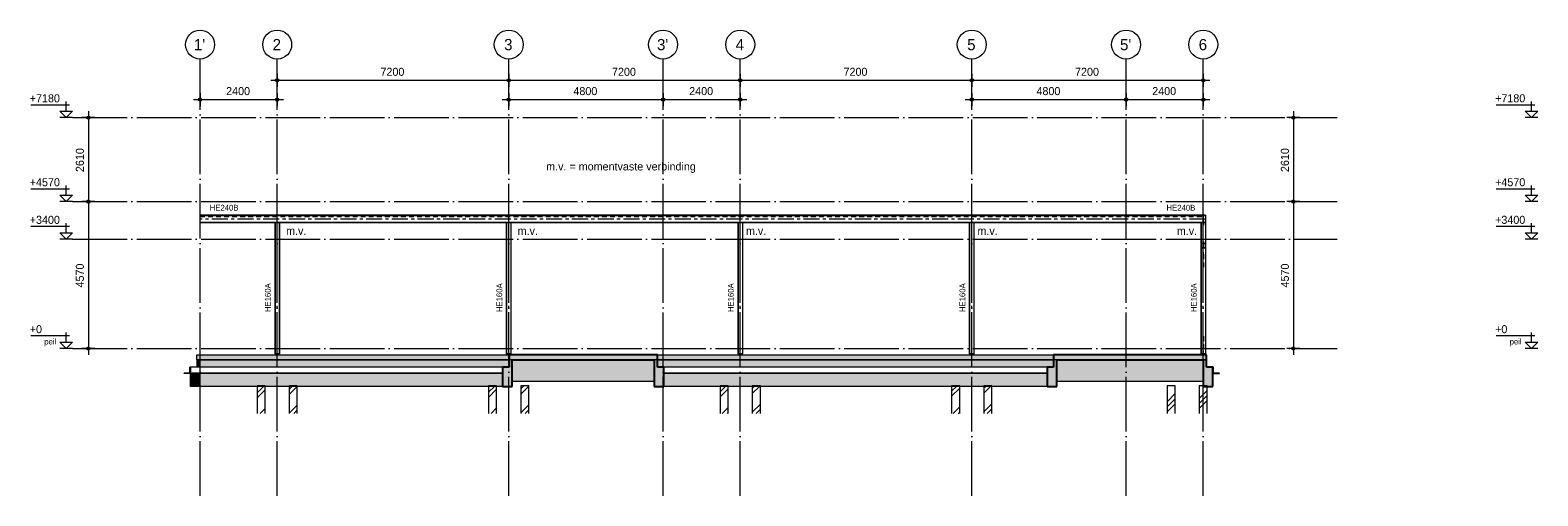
# Model space of a CAD drawing. Header units: millimetres. Extents: x 4517 to 474157, y -4632 to 9900.
# Tile 1 of 114: x 4517 to 51404, y -4583 to 9900. Entities that reach past the tile are written whole.
import ezdxf

# ---------------------------------------------------------------- set-up
doc = ezdxf.new("R2010")
doc.units = ezdxf.units.MM
for name, pattern in [('WSP_hartlijn', [800, 500, -100, 100, -100]), ('WSP_hhidden', [250, 150, -100]), ('WSP_stramienlijn', [2000, 1700, -150, 0, -150])]:
    doc.linetypes.add(name, pattern=pattern)
for name, color, linetype, lineweight in [('00_algemeen - hartlijn', 7, 'WSP_hartlijn', 13), ('00_algemeen - hhidden - 0_13mm', 7, 'WSP_hhidden', 13), ('00_maatvoering', 8, 'Continuous', 13), ('00_maatvoering-100', 8, 'Continuous', 13), ('00_text', 7, 'Continuous', 13), ('07_stramien', 4, 'Continuous', 13), ('07_stramien - levels', 7, 'Continuous', 13), ('16_funderingsconstructies', 2, 'Continuous', 18), ('16_funderingsconstructies - voeten en balken -cut-', 3, 'Continuous', 25), ('17_paalfunderingen - prefab', 2, 'Continuous', 18), ('23_vloeren', 2, 'Continuous', 18), ('23_vloeren - hatch', 1, 'Continuous', 18), ('23_vloeren -cut-', 3, 'Continuous', 25), ('28_hoofddraagconstructies - kolommen en liggers', 1, 'Continuous', 13), ('28_hoofddraagconstructies - kolommen en liggers - staal', 1, 'Continuous', 13), ('28_hoofddraagconstructies - tags', 7, 'Continuous', 18)]:
    doc.layers.add(name, color=color, linetype=linetype, lineweight=lineweight)
doc.layers.add('16_funderingsconstructies - voeten en balken', color=2, linetype='Continuous')
doc.styles.add('Revittext', font='txt', dxfattribs={"height": 250})
doc.styles.add('Revittext_1', font='txt', dxfattribs={"height": 180})
doc.styles.add('Revittext_2', font='txt', dxfattribs={"height": 350})
doc.dimstyles.new('WSP_25_-_transparant', dxfattribs={"dimscale": 304.8, "dimtxt": 252.223969, "dimasz": 1.312336, "dimexe": 0.656168, "dimexo": 0.0625, "dimgap": 0.213255, "dimtad": 1, "dimdec": 0, "dimzin": 0, "dimdsep": 46, "dimtxsty": 'Revittext', "dimblk1": 'DOTSMALL', "dimblk2": 'DOTSMALL', "dimsah": 1, "dimcen": 0.09, "dimdle": 0.656168, "dimazin": 0, "dimtfac": 1, "dimtdec": 4, "dimtix": 1, "dimtmove": 0, "dimatfit": 3, "dimfxl": 0.656168, "dimfxlon": 1, "dimtvp": 1, "dimtolj": 1, "dimtzin": 0, "dimarcsym": 2})
pattern_1 = [(45, (12053.6, 0), (-449.013, 449.013), []), (45, (12212.33, 0), (0, 898.026), []), (45, (11894.83, 0), (0, 898.026), [])]

# ---------------------------------------------------------------- blocks, each defined once
blk = doc.blocks.new('28_WSP_SC_staal - HE v21-0 - HE160A - S235-1383953-as A')
at = {"layer": '00_algemeen - hartlijn'}
blk.add_line((12200, -170), (12200, 3903), dxfattribs=at)
blk = doc.blocks.new('28_WSP_SF_staal - HFL v21-0 - Lequ 200x200x16 - S235-1217636-as A')
at = {"layer": '00_algemeen - hhidden - 0_13mm'}
blk.add_line((9300, -764), (19210, -764), dxfattribs=at)
blk = doc.blocks.new('28_WSP_SF_staal - HFL v21-0 - Lequ 200x200x16 - S235-1216753-as A')
at = {"layer": '00_algemeen - hhidden - 0_13mm'}
blk.add_line((24225, -764), (36145, -764), dxfattribs=at)
at = {"layer": '28_hoofddraagconstructies - kolommen en liggers - staal'}
for p, q in [((36145, -580), (24225, -580)), ((36145, -764), (24225, -764)), ((36145, -780), (24225, -780))]:
    blk.add_line(p, q, dxfattribs=at)
blk = doc.blocks.new('28_WSP_SF_staal - HE v21-0 - HE240B-1321288-as A')
at = {"layer": '00_algemeen - hartlijn'}
blk.add_line((41066.5, 4023), (9800, 4023), dxfattribs=at)
blk = doc.blocks.new('17_WSP_FD_prefab - fundatiepaal v18-0 - 250x250-1088808-as A')
at = {"layer": '16_funderingsconstructies', "lineweight": 13}
h = blk.add_hatch(dxfattribs=at)
h.set_pattern_fill('FP_1', color=50, style=0, pattern_type=2)
h.set_pattern_definition(pattern_1)
h.paths.add_polyline_path([(11825, -2025), (11825, -1180), (11575, -1180), (11575, -2025)])
at = {"layer": '16_funderingsconstructies', "color": 135, "lineweight": 13}
for p, q in [((11825, -1160), (11575, -1160)), ((11575, -1160), (11575, -1180)), ((11825, -1180), (11825, -1160))]:
    blk.add_line(p, q, dxfattribs=at)
at = {"layer": '17_paalfunderingen - prefab', "color": 55}
for p, q in [((11575, -1180), (11575, -2025)), ((11825, -2025), (11825, -1180))]:
    blk.add_line(p, q, dxfattribs=at)
blk = doc.blocks.new('17_WSP_FD_prefab - fundatiepaal v18-0 - 250x250-V1-as A')
at = {"layer": '16_funderingsconstructies', "lineweight": 13}
h = blk.add_hatch(dxfattribs=at)
h.set_pattern_fill('FP_1', color=50, style=0, pattern_type=2)
h.set_pattern_definition(pattern_1)
h.paths.add_polyline_path([(12575, -2025), (12825, -2025), (12825, -1180), (12575, -1180)])
at = {"layer": '16_funderingsconstructies', "color": 135, "lineweight": 13}
for p, q in [((12825, -1160), (12575, -1160)), ((12575, -1160), (12575, -1180)), ((12825, -1180), (12825, -1160))]:
    blk.add_line(p, q, dxfattribs=at)
at = {"layer": '17_paalfunderingen - prefab', "color": 55}
for p, q in [((12575, -1180), (12575, -2025)), ((12825, -2025), (12825, -1180))]:
    blk.add_line(p, q, dxfattribs=at)
blk = doc.blocks.new('17_WSP_FD_prefab - fundatiepaal v18-0 - 250x250-V2-as A')
at = {"layer": '16_funderingsconstructies', "lineweight": 13}
h = blk.add_hatch(dxfattribs=at)
h.set_pattern_fill('FP_1', color=50, style=0, pattern_type=2)
h.set_pattern_definition(pattern_1)
h.paths.add_polyline_path([(19025, -2025), (19025, -1180), (18775, -1180), (18775, -2025)])
at = {"layer": '16_funderingsconstructies', "color": 135, "lineweight": 13}
for p, q in [((19025, -1160), (18775, -1160)), ((18775, -1160), (18775, -1180)), ((19025, -1180), (19025, -1160))]:
    blk.add_line(p, q, dxfattribs=at)
at = {"layer": '17_paalfunderingen - prefab', "color": 55}
for p, q in [((18775, -1180), (18775, -2025)), ((19025, -2025), (19025, -1180))]:
    blk.add_line(p, q, dxfattribs=at)
blk = doc.blocks.new('17_WSP_FD_prefab - fundatiepaal v18-0 - 250x250-V3-as A')
at = {"layer": '16_funderingsconstructies', "lineweight": 13}
h = blk.add_hatch(dxfattribs=at)
h.set_pattern_fill('FP_1', color=50, style=0, pattern_type=2)
h.set_pattern_definition(pattern_1)
h.paths.add_polyline_path([(19775, -2025), (20025, -2025), (20025, -1160), (19775, -1160)])
at = {"layer": '17_paalfunderingen - prefab', "color": 55}
for p, q in [((20025, -1160), (19775, -1160)), ((19775, -1160), (19775, -2025)), ((20025, -2025), (20025, -1160))]:
    blk.add_line(p, q, dxfattribs=at)
blk = doc.blocks.new('17_WSP_FD_prefab - fundatiepaal v18-0 - 250x250-V4-as A')
at = {"layer": '16_funderingsconstructies', "lineweight": 13}
h = blk.add_hatch(dxfattribs=at)
h.set_pattern_fill('FP_1', color=50, style=0, pattern_type=2)
h.set_pattern_definition(pattern_1)
h.paths.add_polyline_path([(26225, -2025), (26225, -1180), (25975, -1180), (25975, -2025)])
at = {"layer": '16_funderingsconstructies', "color": 135, "lineweight": 13}
for p, q in [((26225, -1160), (25975, -1160)), ((25975, -1160), (25975, -1180)), ((26225, -1180), (26225, -1160))]:
    blk.add_line(p, q, dxfattribs=at)
at = {"layer": '17_paalfunderingen - prefab', "color": 55}
for p, q in [((25975, -1180), (25975, -2025)), ((26225, -2025), (26225, -1180))]:
    blk.add_line(p, q, dxfattribs=at)
blk = doc.blocks.new('17_WSP_FD_prefab - fundatiepaal v18-0 - 250x250-V5-as A')
at = {"layer": '16_funderingsconstructies', "lineweight": 13}
h = blk.add_hatch(dxfattribs=at)
h.set_pattern_fill('FP_1', color=50, style=0, pattern_type=2)
h.set_pattern_definition(pattern_1)
h.paths.add_polyline_path([(27225, -2025), (27225, -1180), (26975, -1180), (26975, -2025)])
at = {"layer": '16_funderingsconstructies', "color": 135, "lineweight": 13}
for p, q in [((27225, -1160), (26975, -1160)), ((26975, -1160), (26975, -1180)), ((27225, -1180), (27225, -1160))]:
    blk.add_line(p, q, dxfattribs=at)
at = {"layer": '17_paalfunderingen - prefab', "color": 55}
for p, q in [((26975, -1180), (26975, -2025)), ((27225, -2025), (27225, -1180))]:
    blk.add_line(p, q, dxfattribs=at)
blk = doc.blocks.new('17_WSP_FD_prefab - fundatiepaal v18-0 - 250x250-V6-as A')
at = {"layer": '16_funderingsconstructies', "lineweight": 13}
h = blk.add_hatch(dxfattribs=at)
h.set_pattern_fill('FP_1', color=50, style=0, pattern_type=2)
h.set_pattern_definition(pattern_1)
h.paths.add_polyline_path([(33425, -2025), (33425, -1180), (33175, -1180), (33175, -2025)])
at = {"layer": '16_funderingsconstructies', "color": 135, "lineweight": 13}
for p, q in [((33425, -1160), (33175, -1160)), ((33175, -1160), (33175, -1180)), ((33425, -1180), (33425, -1160))]:
    blk.add_line(p, q, dxfattribs=at)
at = {"layer": '17_paalfunderingen - prefab', "color": 55}
for p, q in [((33175, -1180), (33175, -2025)), ((33425, -2025), (33425, -1180))]:
    blk.add_line(p, q, dxfattribs=at)
blk = doc.blocks.new('17_WSP_FD_prefab - fundatiepaal v18-0 - 250x250-V7-as A')
at = {"layer": '16_funderingsconstructies', "lineweight": 13}
h = blk.add_hatch(dxfattribs=at)
h.set_pattern_fill('FP_1', color=50, style=0, pattern_type=2)
h.set_pattern_definition(pattern_1)
h.paths.add_polyline_path([(34425, -2025), (34425, -1180), (34175, -1180), (34175, -2025)])
at = {"layer": '16_funderingsconstructies', "color": 135, "lineweight": 13}
for p, q in [((34425, -1160), (34175, -1160)), ((34175, -1160), (34175, -1180)), ((34425, -1180), (34425, -1160))]:
    blk.add_line(p, q, dxfattribs=at)
at = {"layer": '17_paalfunderingen - prefab', "color": 55}
for p, q in [((34175, -1180), (34175, -2025)), ((34425, -2025), (34425, -1180))]:
    blk.add_line(p, q, dxfattribs=at)
blk = doc.blocks.new('17_WSP_FD_prefab - fundatiepaal v18-0 - 250x250-V8-as A')
at = {"layer": '16_funderingsconstructies', "lineweight": 13}
h = blk.add_hatch(dxfattribs=at)
h.set_pattern_fill('FP_1', color=50, style=0, pattern_type=2)
h.set_pattern_definition(pattern_1)
h.paths.add_polyline_path([(41000, -2025), (41125, -2025), (41125, -1180), (41000, -1180), (41000, -1160), (40875, -1160), (40875, -2025)])
at = {"layer": '16_funderingsconstructies', "color": 135, "lineweight": 13}
for p, q in [((41125, -1160), (41000, -1160)), ((41125, -1180), (41125, -1160))]:
    blk.add_line(p, q, dxfattribs=at)
at = {"layer": '17_paalfunderingen - prefab', "color": 55}
for p, q in [((41000, -1160), (40875, -1160)), ((40875, -1160), (40875, -2025)), ((41125, -2025), (41125, -1180))]:
    blk.add_line(p, q, dxfattribs=at)
blk = doc.blocks.new('17_WSP_FD_prefab - fundatiepaal v18-0 - 250x250-V9-as A')
at = {"layer": '16_funderingsconstructies', "lineweight": 13}
h = blk.add_hatch(dxfattribs=at)
h.set_pattern_fill('FP_1', color=50, style=0, pattern_type=2)
h.set_pattern_definition(pattern_1)
h.paths.add_polyline_path([(39875, -2025), (40125, -2025), (40125, -1160), (39875, -1160)])
at = {"layer": '17_paalfunderingen - prefab', "color": 55}
for p, q in [((40125, -1160), (39875, -1160)), ((39875, -1160), (39875, -2025)), ((40125, -2025), (40125, -1160))]:
    blk.add_line(p, q, dxfattribs=at)
blk = doc.blocks.new('28_WSP_SF_staal - STRIP v18-0 - RECT 80x10-1328414-as A')
at = {"layer": '28_hoofddraagconstructies - kolommen en liggers', "linetype": 'WSP_hhidden'}
for p, q in [((41005, 2995), (40995, 2995)), ((40995, 2995), (40995, 2928)), ((40995, 2928), (41005, 2928)), ((40995, 2928), (40995, 2484)), ((41005, 2928), (41005, 2995)), ((41005, 2928), (41005, 2484))]:
    blk.add_line(p, q, dxfattribs=at)
blk = doc.blocks.new('28_WSP_SF_staal - STRIP v18-0 - RECT 80x10-1328415-as A')
at = {"layer": '28_hoofddraagconstructies - kolommen en liggers', "linetype": 'WSP_hhidden'}
for p, q in [((40995, -61), (40995, 380)), ((41005, 380), (41005, -61)), ((41005, -61), (40995, -61)), ((40995, -61), (40995, -128)), ((40995, -128), (41005, -128)), ((41005, -128), (41005, -61))]:
    blk.add_line(p, q, dxfattribs=at)
blk = doc.blocks.new('28_WSP_SF_staal - STRIP v18-0 - RECT 80x10-1328416-as A')
at = {"layer": '28_hoofddraagconstructies - kolommen en liggers', "linetype": 'WSP_hhidden'}
for p, q in [((41005, 4059), (40995, 4059)), ((40995, 4059), (40995, 3981)), ((40995, 3981), (41005, 3981)), ((40995, 3981), (40995, 3839)), ((41005, 3981), (41005, 4059)), ((41005, 3981), (41005, 3839))]:
    blk.add_line(p, q, dxfattribs=at)
blk = doc.blocks.new('28_WSP_SF_staal - STRIP v18-0 - RECT 80x10-1328403-as A')
at = {"layer": '28_hoofddraagconstructies - kolommen en liggers', "linetype": 'WSP_hhidden'}
for p, q in [((40995, 3203), (40995, 3323)), ((41005, 3323), (41005, 3203)), ((41005, 3203), (40995, 3203)), ((40995, 3203), (40995, 3124)), ((40995, 3124), (41005, 3124)), ((41005, 3124), (41005, 3203))]:
    blk.add_line(p, q, dxfattribs=at)
blk = doc.blocks.new('28_WSP_SF_staal - HE v21-0 - HE140A-1328418-as A')
at = {"layer": '28_hoofddraagconstructies - kolommen en liggers', "linetype": 'WSP_hhidden'}
for p, q in [((41070, 3268), (40930, 3268)), ((40930, 3268), (40930, 3260)), ((40930, 3260), (40985, 3260)), ((40985, 3144), (40930, 3144)), ((40930, 3144), (40930, 3135)), ((40930, 3135), (41070, 3135)), ((40997, 3248), (40997, 3156)), ((41003, 3156), (41003, 3248)), ((41015, 3260), (41070, 3260)), ((41070, 3144), (41015, 3144)), ((41070, 3260), (41070, 3268)), ((41070, 3135), (41070, 3144))]:
    blk.add_line(p, q, dxfattribs=at)
for centre, start, end in [((40985, 3248), 0, 90), ((40985, 3156), 270, 0), ((41015, 3248), 90, 180), ((41015, 3156), 180, 270)]:
    blk.add_arc(centre, 12, start, end, dxfattribs=at)
blk = doc.blocks.new('Level - Level _ description-214686-as A')
at = {"layer": '07_stramien - levels'}
for p, q in [((5635, 200), (5635, 496)), ((4534, 400), (5739, 400)), ((5437, 200), (5635, 0)), ((5437, 200), (5834, 200)), ((5834, 200), (5635, 0)), ((5834, 0), (5437, 0))]:
    blk.add_line(p, q, dxfattribs=at)
blk = doc.blocks.new('Level - Level-3995-as A')
at = {"layer": '07_stramien - levels'}
for p, q in [((4534, 3800), (5739, 3800)), ((5635, 3600), (5635, 3896)), ((5437, 3600), (5635, 3400)), ((5437, 3600), (5834, 3600)), ((5834, 3400), (5437, 3400)), ((5834, 3600), (5635, 3400))]:
    blk.add_line(p, q, dxfattribs=at)
blk = doc.blocks.new('Grid - Stramienbol 9_0mm-3500-as A')
at = {"layer": '07_stramien'}
blk.add_circle((12200, 9450), 450, dxfattribs=at)
blk = doc.blocks.new('DIMBLOCK1-as A')
at = {"layer": '00_maatvoering-100'}
h = blk.add_hatch(color=256, dxfattribs=at)
edge = h.paths.add_edge_path()
edge.add_arc((6327, 7180), 50, 0, 360)
h = blk.add_hatch(color=256, dxfattribs=at)
edge = h.paths.add_edge_path()
edge.add_arc((6327, 4570), 50, 0, 360)
for p, q in [((6527, 7180), (6127, 7180)), ((6327, 7380), (6327, 4570)), ((6327, 7180), (6527, 7180)), ((6527, 4570), (6127, 4570)), ((6327, 4570), (6527, 4570))]:
    blk.add_line(p, q, dxfattribs=at)
for centre in [(6327, 7180), (6327, 4570)]:
    blk.add_circle(centre, 50, dxfattribs=at)
at = {"layer": '00_maatvoering-100', "color": 0, "insert": (5938, 5487), "char_height": 250, "width": 931.29, "attachment_point": 1, "rotation": 90, "line_spacing_factor": 0.931288, "style": 'Revittext'}
blk.add_mtext('2610', dxfattribs=at)
blk = doc.blocks.new('_DotSmall')
at = {"color": 0, "linetype": 'ByBlock', "const_width": 0.5}
blk.add_lwpolyline([(-0.0625, 0, 1), (0.0625, 0, 1)], format="xyb", close=True, dxfattribs=at)
blk = doc.blocks.new('DIMBLOCK2-as A')
at = {"layer": '00_maatvoering-100'}
h = blk.add_hatch(color=256, dxfattribs=at)
edge = h.paths.add_edge_path()
edge.add_arc((6327, 4570), 50, 0, 360)
h = blk.add_hatch(color=256, dxfattribs=at)
edge = h.paths.add_edge_path()
edge.add_arc((6327, 0), 50, 0, 360)
for p, q in [((6527, 4570), (6127, 4570)), ((6327, 4570), (6327, -200)), ((6327, 4570), (6527, 4570)), ((6527, 0), (6127, 0)), ((6327, 0), (6527, 0))]:
    blk.add_line(p, q, dxfattribs=at)
for centre in [(6327, 4570), (6327, 0)]:
    blk.add_circle(centre, 50, dxfattribs=at)
at = {"layer": '00_maatvoering-100', "color": 0, "insert": (5938, 1897), "char_height": 250, "width": 931.29, "attachment_point": 1, "rotation": 90, "line_spacing_factor": 0.931288, "style": 'Revittext'}
blk.add_mtext('4570', dxfattribs=at)
blk = doc.blocks.new('DIMBLOCK3-as A')
at = {"layer": '00_maatvoering-100'}
h = blk.add_hatch(color=256, dxfattribs=at)
edge = h.paths.add_edge_path()
edge.add_arc((43801, 7180), 50, 0, 360)
h = blk.add_hatch(color=256, dxfattribs=at)
edge = h.paths.add_edge_path()
edge.add_arc((43801, 4570), 50, 0, 360)
for p, q in [((44001, 7180), (43601, 7180)), ((43801, 7380), (43801, 4570)), ((43801, 7180), (44001, 7180)), ((44001, 4570), (43601, 4570)), ((43801, 4570), (44001, 4570))]:
    blk.add_line(p, q, dxfattribs=at)
for centre in [(43801, 7180), (43801, 4570)]:
    blk.add_circle(centre, 50, dxfattribs=at)
at = {"layer": '00_maatvoering-100', "color": 0, "insert": (43412, 5487), "char_height": 250, "width": 931.29, "attachment_point": 1, "rotation": 90, "line_spacing_factor": 0.931288, "style": 'Revittext'}
blk.add_mtext('2610', dxfattribs=at)
blk = doc.blocks.new('DIMBLOCK4-as A')
at = {"layer": '00_maatvoering-100'}
h = blk.add_hatch(color=256, dxfattribs=at)
edge = h.paths.add_edge_path()
edge.add_arc((43801, 4570), 50, 0, 360)
h = blk.add_hatch(color=256, dxfattribs=at)
edge = h.paths.add_edge_path()
edge.add_arc((43801, 0), 50, 0, 360)
for p, q in [((44001, 4570), (43601, 4570)), ((43801, 4570), (43801, -200)), ((43801, 4570), (44001, 4570)), ((44001, 0), (43601, 0)), ((43801, 0), (44001, 0))]:
    blk.add_line(p, q, dxfattribs=at)
for centre in [(43801, 4570), (43801, 0)]:
    blk.add_circle(centre, 50, dxfattribs=at)
at = {"layer": '00_maatvoering-100', "color": 0, "insert": (43412, 1897), "char_height": 250, "width": 931.29, "attachment_point": 1, "rotation": 90, "line_spacing_factor": 0.931288, "style": 'Revittext'}
blk.add_mtext('4570', dxfattribs=at)
blk = doc.blocks.new('DIMBLOCK5-as A')
at = {"layer": '00_maatvoering-100'}
h = blk.add_hatch(color=256, dxfattribs=at)
edge = h.paths.add_edge_path()
edge.add_arc((12200, 8341), 50, 0, 360)
h = blk.add_hatch(color=256, dxfattribs=at)
edge = h.paths.add_edge_path()
edge.add_arc((19400, 8341), 50, 0, 360)
for p, q in [((12200, 8541), (12200, 8141)), ((12200, 8341), (12200, 8541)), ((19400, 8541), (19400, 8141)), ((19400, 8341), (19400, 8541)), ((12000, 8341), (19400, 8341))]:
    blk.add_line(p, q, dxfattribs=at)
for centre in [(12200, 8341), (19400, 8341)]:
    blk.add_circle(centre, 50, dxfattribs=at)
at = {"layer": '00_maatvoering-100', "color": 0, "insert": (15412, 8730), "char_height": 250, "width": 931.29, "attachment_point": 1, "line_spacing_factor": 0.931288, "style": 'Revittext'}
blk.add_mtext('7200', dxfattribs=at)
blk = doc.blocks.new('DIMBLOCK6-as A')
at = {"layer": '00_maatvoering-100'}
h = blk.add_hatch(color=256, dxfattribs=at)
edge = h.paths.add_edge_path()
edge.add_arc((19400, 8341), 50, 0, 360)
h = blk.add_hatch(color=256, dxfattribs=at)
edge = h.paths.add_edge_path()
edge.add_arc((26600, 8341), 50, 0, 360)
for p, q in [((19400, 8541), (19400, 8141)), ((19400, 8341), (19400, 8541)), ((26600, 8541), (26600, 8141)), ((26600, 8341), (26600, 8541)), ((19400, 8341), (26600, 8341))]:
    blk.add_line(p, q, dxfattribs=at)
for centre in [(19400, 8341), (26600, 8341)]:
    blk.add_circle(centre, 50, dxfattribs=at)
at = {"layer": '00_maatvoering-100', "color": 0, "insert": (22612, 8730), "char_height": 250, "width": 931.29, "attachment_point": 1, "line_spacing_factor": 0.931288, "style": 'Revittext'}
blk.add_mtext('7200', dxfattribs=at)
blk = doc.blocks.new('DIMBLOCK7-as A')
at = {"layer": '00_maatvoering-100'}
h = blk.add_hatch(color=256, dxfattribs=at)
edge = h.paths.add_edge_path()
edge.add_arc((26600, 8341), 50, 0, 360)
h = blk.add_hatch(color=256, dxfattribs=at)
edge = h.paths.add_edge_path()
edge.add_arc((33800, 8341), 50, 0, 360)
for p, q in [((26600, 8541), (26600, 8141)), ((26600, 8341), (26600, 8541)), ((33800, 8541), (33800, 8141)), ((33800, 8341), (33800, 8541)), ((26600, 8341), (33800, 8341))]:
    blk.add_line(p, q, dxfattribs=at)
for centre in [(26600, 8341), (33800, 8341)]:
    blk.add_circle(centre, 50, dxfattribs=at)
at = {"layer": '00_maatvoering-100', "color": 0, "insert": (29812, 8730), "char_height": 250, "width": 931.29, "attachment_point": 1, "line_spacing_factor": 0.931288, "style": 'Revittext'}
blk.add_mtext('7200', dxfattribs=at)
blk = doc.blocks.new('DIMBLOCK8-as A')
at = {"layer": '00_maatvoering-100'}
h = blk.add_hatch(color=256, dxfattribs=at)
edge = h.paths.add_edge_path()
edge.add_arc((33800, 8341), 50, 0, 360)
h = blk.add_hatch(color=256, dxfattribs=at)
edge = h.paths.add_edge_path()
edge.add_arc((41000, 8341), 50, 0, 360)
for p, q in [((33800, 8541), (33800, 8141)), ((33800, 8341), (33800, 8541)), ((41000, 8541), (41000, 8141)), ((41000, 8341), (41000, 8541)), ((33800, 8341), (41200, 8341))]:
    blk.add_line(p, q, dxfattribs=at)
for centre in [(33800, 8341), (41000, 8341)]:
    blk.add_circle(centre, 50, dxfattribs=at)
at = {"layer": '00_maatvoering-100', "color": 0, "insert": (37012, 8730), "char_height": 250, "width": 931.29, "attachment_point": 1, "line_spacing_factor": 0.931288, "style": 'Revittext'}
blk.add_mtext('7200', dxfattribs=at)
blk = doc.blocks.new('DIMBLOCK9-as A')
at = {"layer": '00_maatvoering-100'}
h = blk.add_hatch(color=256, dxfattribs=at)
edge = h.paths.add_edge_path()
edge.add_arc((9800, 7741), 50, 0, 360)
h = blk.add_hatch(color=256, dxfattribs=at)
edge = h.paths.add_edge_path()
edge.add_arc((12200, 7741), 50, 0, 360)
for p, q in [((9600, 7741), (12400, 7741)), ((9800, 7941), (9800, 7541)), ((9800, 7741), (9800, 7941)), ((12200, 7941), (12200, 7541)), ((12200, 7741), (12200, 7941))]:
    blk.add_line(p, q, dxfattribs=at)
for centre in [(9800, 7741), (12200, 7741)]:
    blk.add_circle(centre, 50, dxfattribs=at)
at = {"layer": '00_maatvoering-100', "color": 0, "insert": (10612, 8130), "char_height": 250, "width": 931.29, "attachment_point": 1, "line_spacing_factor": 0.931288, "style": 'Revittext'}
blk.add_mtext('2400', dxfattribs=at)
blk = doc.blocks.new('DIMBLOCK10-as A')
at = {"layer": '00_maatvoering-100'}
h = blk.add_hatch(color=256, dxfattribs=at)
edge = h.paths.add_edge_path()
edge.add_arc((19400, 7741), 50, 0, 360)
h = blk.add_hatch(color=256, dxfattribs=at)
edge = h.paths.add_edge_path()
edge.add_arc((24200, 7741), 50, 0, 360)
for p, q in [((19200, 7741), (24200, 7741)), ((19400, 7941), (19400, 7541)), ((19400, 7741), (19400, 7941)), ((24200, 7941), (24200, 7541)), ((24200, 7741), (24200, 7941))]:
    blk.add_line(p, q, dxfattribs=at)
for centre in [(19400, 7741), (24200, 7741)]:
    blk.add_circle(centre, 50, dxfattribs=at)
at = {"layer": '00_maatvoering-100', "color": 0, "insert": (21412, 8130), "char_height": 250, "width": 931.29, "attachment_point": 1, "line_spacing_factor": 0.931288, "style": 'Revittext'}
blk.add_mtext('4800', dxfattribs=at)
blk = doc.blocks.new('DIMBLOCK11-as A')
at = {"layer": '00_maatvoering-100'}
h = blk.add_hatch(color=256, dxfattribs=at)
edge = h.paths.add_edge_path()
edge.add_arc((24200, 7741), 50, 0, 360)
h = blk.add_hatch(color=256, dxfattribs=at)
edge = h.paths.add_edge_path()
edge.add_arc((26600, 7741), 50, 0, 360)
for p, q in [((24200, 7941), (24200, 7541)), ((24200, 7741), (24200, 7941)), ((24200, 7741), (26800, 7741)), ((26600, 7941), (26600, 7541)), ((26600, 7741), (26600, 7941))]:
    blk.add_line(p, q, dxfattribs=at)
for centre in [(24200, 7741), (26600, 7741)]:
    blk.add_circle(centre, 50, dxfattribs=at)
at = {"layer": '00_maatvoering-100', "color": 0, "insert": (25012, 8130), "char_height": 250, "width": 931.29, "attachment_point": 1, "line_spacing_factor": 0.931288, "style": 'Revittext'}
blk.add_mtext('2400', dxfattribs=at)
blk = doc.blocks.new('DIMBLOCK12-as A')
at = {"layer": '00_maatvoering-100'}
h = blk.add_hatch(color=256, dxfattribs=at)
edge = h.paths.add_edge_path()
edge.add_arc((33800, 7741), 50, 0, 360)
h = blk.add_hatch(color=256, dxfattribs=at)
edge = h.paths.add_edge_path()
edge.add_arc((38600, 7741), 50, 0, 360)
for p, q in [((33600, 7741), (38600, 7741)), ((33800, 7941), (33800, 7541)), ((33800, 7741), (33800, 7941)), ((38600, 7941), (38600, 7541)), ((38600, 7741), (38600, 7941))]:
    blk.add_line(p, q, dxfattribs=at)
for centre in [(33800, 7741), (38600, 7741)]:
    blk.add_circle(centre, 50, dxfattribs=at)
at = {"layer": '00_maatvoering-100', "color": 0, "insert": (35812, 8130), "char_height": 250, "width": 931.29, "attachment_point": 1, "line_spacing_factor": 0.931288, "style": 'Revittext'}
blk.add_mtext('4800', dxfattribs=at)
blk = doc.blocks.new('DIMBLOCK13-as A')
at = {"layer": '00_maatvoering-100'}
h = blk.add_hatch(color=256, dxfattribs=at)
edge = h.paths.add_edge_path()
edge.add_arc((38600, 7741), 50, 0, 360)
h = blk.add_hatch(color=256, dxfattribs=at)
edge = h.paths.add_edge_path()
edge.add_arc((41000, 7741), 50, 0, 360)
for p, q in [((38600, 7941), (38600, 7541)), ((38600, 7741), (38600, 7941)), ((38600, 7741), (41200, 7741)), ((41000, 7941), (41000, 7541)), ((41000, 7741), (41000, 7941))]:
    blk.add_line(p, q, dxfattribs=at)
for centre in [(38600, 7741), (41000, 7741)]:
    blk.add_circle(centre, 50, dxfattribs=at)
at = {"layer": '00_maatvoering-100', "color": 0, "insert": (39412, 8130), "char_height": 250, "width": 931.29, "attachment_point": 1, "line_spacing_factor": 0.931288, "style": 'Revittext'}
blk.add_mtext('2400', dxfattribs=at)
blk = doc.blocks.new('Level - Level _ description-214686-as B')
at = {"layer": '07_stramien - levels'}
for p, q in [((5735, 200), (5735, 496)), ((4634, 400), (5839, 400)), ((5536, 200), (5735, 0)), ((5536, 200), (5934, 200)), ((5934, 200), (5735, 0)), ((5934, 0), (5536, 0))]:
    blk.add_line(p, q, dxfattribs=at)
blk = doc.blocks.new('Level - Level-3995-as B')
at = {"layer": '07_stramien - levels'}
for p, q in [((4634, 3800), (5839, 3800)), ((5735, 3600), (5735, 3896)), ((5536, 3600), (5735, 3400)), ((5536, 3600), (5934, 3600)), ((5934, 3400), (5536, 3400)), ((5934, 3600), (5735, 3400))]:
    blk.add_line(p, q, dxfattribs=at)

msp = doc.modelspace()

# ---------------------------------------------------------------- hatches: boundary and pattern name
at = {"layer": '16_funderingsconstructies - voeten en balken'}
for points in [[(9800, -580), (9800, -350), (9700, -350), (9700, -580)], [(16946.3, -580), (19410, -580), (19410, -350), (9800, -350), (9800, -580), (12669.1, -580)], [(19210, -1180), (19510, -1180), (19510, -350), (19410, -350), (19410, -580), (19210, -580)], [(23925, -1030), (23925, -350), (19510, -350), (19510, -1030), (21223.4, -1030)], [(24225, -1180), (24225, -580), (24025, -580), (24025, -350), (23925, -350), (23925, -1180)], [(36145, -580), (36345, -580), (36345, -350), (24025, -350), (24025, -580), (34054.9, -580)], [(36145, -1180), (36445, -1180), (36445, -350), (36345, -350), (36345, -580), (36145, -580)], [(36445, -1030), (41000, -1030), (41000, -350), (36445, -350), (36445, -580)], [(41300, -1180), (41300, -580), (41100, -580), (41100, -350), (41000, -350), (41000, -1180)], [(9688.2, -1180), (9800, -1180), (9800, -780), (9500, -780), (9500, -1180)], [(12669.1, -1180), (19210, -1180), (19210, -780), (9800, -780), (9800, -1180), (10530.5, -1180)], [(24225, -1180), (36145, -1180), (36145, -780), (24225, -780)]]:
    msp.add_hatch(color=50, dxfattribs=at).paths.add_polyline_path(points)
at = {"layer": '23_vloeren'}
for points in [[(19410, -350), (19410, -200), (9700, -200), (9700, -350), (19371.7, -350)], [(36306.7, -350), (36345, -350), (36345, -200), (24025, -200), (24025, -350), (34054.9, -350)]]:
    msp.add_hatch(color=50, dxfattribs=at).paths.add_polyline_path(points)
at = {"layer": '23_vloeren - hatch'}
h = msp.add_hatch(color=10, dxfattribs=at)
h.paths.add_polyline_path([(41000, -350), (41100, -350), (41100, -200), (36345, -200), (36345, -350), (40470.7, -350)])
h.paths.add_polyline_path([(19410, -350), (24025, -350), (24025, -200), (19410, -200)])

# ---------------------------------------------------------------- linework, layer by layer
at = {"layer": '07_stramien', "linetype": 'WSP_stramienlijn'}
for p, q in [((9800, -4583.1), (9800, 9000)), ((12200, -4583.1), (12200, 9000)), ((19400, -4583.1), (19400, 9000)), ((24200, -4583.1), (24200, 9000)), ((26600, -4583.1), (26600, 9000)), ((33800, -4583.1), (33800, 9000)), ((38600, -4583.1), (38600, 9000)), ((41000, -4583.1), (41000, 9000))]:
    msp.add_line(p, q, dxfattribs=at)
at = {"layer": '07_stramien - levels', "linetype": 'WSP_stramienlijn'}
for p, q in [((5834.3, 7180), (45167.2, 7180)), ((5834.3, 4570), (45167.2, 4570)), ((5834.3, 3400), (45167.2, 3400)), ((5834.3, 0), (45167.2, 0))]:
    msp.add_line(p, q, dxfattribs=at)
at = {"layer": '16_funderingsconstructies - voeten en balken', "color": 55, "lineweight": 18}
for p, q in [((9700, -350), (9800, -350)), ((9700, -350), (9700, -580)), ((9800, -350), (19410, -350)), ((19510, -350), (19410, -350)), ((24025, -350), (23925, -350)), ((24025, -350), (36345, -350)), ((36445, -350), (36345, -350)), ((41100, -350), (41000, -350)), ((9500, -1180), (9500, -780)), ((9800, -1180), (9500, -1180)), ((19210, -1180), (9800, -1180)), ((23925, -1030), (19510, -1030)), ((36145, -1180), (24225, -1180)), ((41000, -1030), (36445, -1030))]:
    msp.add_line(p, q, dxfattribs=at)
at = {"layer": '16_funderingsconstructies - voeten en balken -cut-', "color": 8}
for p, q in [((19410, -350), (19410, -580)), ((19510, -1180), (19510, -350)), ((23925, -350), (23925, -1180)), ((24025, -580), (24025, -350)), ((36345, -350), (36345, -580)), ((36445, -1180), (36445, -350)), ((41000, -350), (41000, -1180)), ((41100, -580), (41100, -350)), ((19410, -580), (19210, -580)), ((19210, -580), (19210, -1180)), ((24225, -580), (24025, -580)), ((24225, -1180), (24225, -580)), ((36345, -580), (36145, -580)), ((36145, -580), (36145, -1180)), ((41300, -580), (41100, -580)), ((41300, -1180), (41300, -580)), ((19210, -1180), (19510, -1180)), ((23925, -1180), (24225, -1180)), ((36145, -1180), (36445, -1180)), ((41000, -1180), (41300, -1180))]:
    msp.add_line(p, q, dxfattribs=at)
at = {"layer": '23_vloeren', "linetype": 'WSP_hhidden', "lineweight": 13}
for p, q in [((9800, 4100), (41000, 4100)), ((41000, 4100), (41000, 3920))]:
    msp.add_line(p, q, dxfattribs=at)
at = {"layer": '23_vloeren', "color": 55}
for p, q in [((9700, -350), (9700, -200)), ((9700, -200), (19410, -200)), ((19510, -350), (9700, -350)), ((36445, -350), (23925, -350)), ((24025, -200), (36345, -200)), ((41000, -350), (41100, -350))]:
    msp.add_line(p, q, dxfattribs=at)
at = {"layer": '23_vloeren -cut-', "color": 8}
for p, q in [((24025, -200), (19410, -200)), ((19410, -200), (19410, -350)), ((19510, -350), (23925, -350)), ((24025, -350), (24025, -200)), ((41100, -200), (36345, -200)), ((36345, -200), (36345, -350)), ((36445, -350), (41000, -350)), ((41100, -350), (41100, -200))]:
    msp.add_line(p, q, dxfattribs=at)
at = {"layer": '28_hoofddraagconstructies - kolommen en liggers', "color": 135}
for p, q in [((9800, -1180), (9800, -350)), ((9500, -780), (9500, -580))]:
    msp.add_line(p, q, dxfattribs=at)
at = {"layer": '28_hoofddraagconstructies - kolommen en liggers', "linetype": 'WSP_hhidden'}
msp.add_line((9500, -580), (9500, -780), dxfattribs=at)
at = {"layer": '28_hoofddraagconstructies - kolommen en liggers - staal'}
for p, q in [((9800, 4126), (9800, 4143)), ((41066.5, 4143), (9800, 4143)), ((9800, 4105), (9800, 4126)), ((41066.5, 4126), (9800, 4126)), ((9800, 3941), (9800, 4105)), ((9800, 3920), (9800, 3941)), ((9800, 3903), (9800, 3920)), ((41066.5, 3920), (9800, 3920)), ((41066.5, 3903), (9800, 3903)), ((12124, 3903), (12124, -170)), ((12133, 3903), (12133, -170)), ((12267, 3903), (12267, -170)), ((12276, -170), (12276, 3903)), ((19324, 3903), (19324, -170)), ((19333, 3903), (19333, -170)), ((19467, 3903), (19467, -170)), ((19476, -170), (19476, 3903)), ((26524, 3903), (26524, -170)), ((26533, 3903), (26533, -170)), ((26667, 3903), (26667, -170)), ((26676, -170), (26676, 3903)), ((33724, 3903), (33724, -170)), ((33733, 3903), (33733, -170)), ((33867, 3903), (33867, -170)), ((33876, -170), (33876, 3903)), ((40924, 3903), (40924, -170)), ((40933, 3903), (40933, -170)), ((41066.5, 4143), (41066.5, 4126)), ((41066.5, 4126), (41066.5, 4105)), ((41066.5, 4105), (41066.5, 3941)), ((41066.5, 3941), (41066.5, 3920)), ((41066.5, 3920), (41066.5, 3903)), ((41066.6, 3903), (41067, 3903)), ((41067, 3903), (41076, 3903)), ((41067, 3903), (41067, -170)), ((41076, -170), (41076, 3903)), ((12133, -170), (12124, -170)), ((12148, -170), (12133, -170)), ((12252, -170), (12148, -170)), ((12267, -170), (12252, -170)), ((12276, -170), (12267, -170)), ((19333, -170), (19324, -170)), ((19348, -170), (19333, -170)), ((19452, -170), (19348, -170)), ((19467, -170), (19452, -170)), ((19476, -170), (19467, -170)), ((26533, -170), (26524, -170)), ((26548, -170), (26533, -170)), ((26652, -170), (26548, -170)), ((26667, -170), (26652, -170)), ((26676, -170), (26667, -170)), ((33733, -170), (33724, -170)), ((33748, -170), (33733, -170)), ((33852, -170), (33748, -170)), ((33867, -170), (33852, -170)), ((33876, -170), (33867, -170)), ((40933, -170), (40924, -170)), ((40948, -170), (40933, -170)), ((41052, -170), (40948, -170)), ((41067, -170), (41052, -170)), ((41076, -170), (41067, -170)), ((9300, -780), (9300, -773)), ((9300, -773), (9300, -780)), ((19210, -780), (9300, -780)), ((19210, -764), (9309, -764)), ((9484, -746), (9484, -589)), ((9484, -589), (9484, -746)), ((19210, -580), (9493, -580)), ((41307, -580), (41300, -580)), ((41300, -780), (41500, -780)), ((41316, -746), (41316, -589)), ((41491, -764), (41334, -764)), ((41500, -780), (41500, -773))]:
    msp.add_line(p, q, dxfattribs=at)
at = {"layer": '28_hoofddraagconstructies - kolommen en liggers - staal', "flags": 128}
for points in [[(9300, -773), (9302.6, -766.6), (9308.9, -764)], [(9308.8, -764), (9302.6, -766.6), (9300, -773)], [(9466.2, -764), (9475, -761.6), (9481.6, -755), (9484, -746)], [(9484, -746), (9481.6, -755), (9475, -761.6), (9466.2, -764)], [(9484, -589), (9486.6, -582.6), (9493, -580)], [(9493, -580), (9486.6, -582.6), (9484, -589)]]:
    msp.add_lwpolyline(points, dxfattribs=at)
at = {"layer": '28_hoofddraagconstructies - kolommen en liggers - staal'}
for centre, radius, start, end in [((41307, -589), 9, 360, 90), ((41334, -746), 18, 180, 270), ((41491, -773), 9, 360, 90)]:
    msp.add_arc(centre, radius, start, end, dxfattribs=at)

# ---------------------------------------------------------------- block references
at = {"layer": '00_algemeen - hartlijn'}
for name, p in [('28_WSP_SF_staal - HE v21-0 - HE240B-1321288-as A', (0, 0)), ('28_WSP_SC_staal - HE v21-0 - HE160A - S235-1383953-as A', (0, 0)), ('28_WSP_SC_staal - HE v21-0 - HE160A - S235-1383953-as A', (7200, 0)), ('28_WSP_SC_staal - HE v21-0 - HE160A - S235-1383953-as A', (14400, 0)), ('28_WSP_SC_staal - HE v21-0 - HE160A - S235-1383953-as A', (21600, 0)), ('28_WSP_SC_staal - HE v21-0 - HE160A - S235-1383953-as A', (28800, 0))]:
    msp.add_blockref(name, p, dxfattribs=at)
at = {"layer": '00_algemeen - hhidden - 0_13mm'}
msp.add_blockref('28_WSP_SF_staal - HFL v21-0 - Lequ 200x200x16 - S235-1217636-as A', (0, 0), dxfattribs=at)
at = {"layer": '07_stramien'}
for p in [(-2400, 0), (0, 0), (7200, 0), (12000, 0), (14400, 0), (21600, 0), (26400, 0), (28800, 0)]:
    msp.add_blockref('Grid - Stramienbol 9_0mm-3500-as A', p, dxfattribs=at)
at = {"layer": '07_stramien - levels'}
for name, p in [('Level - Level-3995-as A', (0, 3780)), ('Level - Level-3995-as B', (45470.3, 3780)), ('Level - Level-3995-as A', (0, 1170)), ('Level - Level-3995-as B', (45470.3, 1170)), ('Level - Level-3995-as A', (0, 0)), ('Level - Level-3995-as B', (45470.3, 0)), ('Level - Level _ description-214686-as A', (0, 0)), ('Level - Level _ description-214686-as B', (45470.3, 0))]:
    msp.add_blockref(name, p, dxfattribs=at)
at = {"layer": '16_funderingsconstructies', "color": 135, "lineweight": 13}
for name in ['17_WSP_FD_prefab - fundatiepaal v18-0 - 250x250-1088808-as A', '17_WSP_FD_prefab - fundatiepaal v18-0 - 250x250-V1-as A', '17_WSP_FD_prefab - fundatiepaal v18-0 - 250x250-V2-as A', '17_WSP_FD_prefab - fundatiepaal v18-0 - 250x250-V3-as A', '17_WSP_FD_prefab - fundatiepaal v18-0 - 250x250-V4-as A', '17_WSP_FD_prefab - fundatiepaal v18-0 - 250x250-V5-as A', '17_WSP_FD_prefab - fundatiepaal v18-0 - 250x250-V6-as A', '17_WSP_FD_prefab - fundatiepaal v18-0 - 250x250-V7-as A', '17_WSP_FD_prefab - fundatiepaal v18-0 - 250x250-V9-as A', '17_WSP_FD_prefab - fundatiepaal v18-0 - 250x250-V8-as A']:
    msp.add_blockref(name, (0, 0), dxfattribs=at)
at = {"layer": '28_hoofddraagconstructies - kolommen en liggers', "linetype": 'WSP_hhidden'}
for name in ['28_WSP_SF_staal - STRIP v18-0 - RECT 80x10-1328416-as A', '28_WSP_SF_staal - STRIP v18-0 - RECT 80x10-1328403-as A', '28_WSP_SF_staal - HE v21-0 - HE140A-1328418-as A', '28_WSP_SF_staal - STRIP v18-0 - RECT 80x10-1328414-as A', '28_WSP_SF_staal - STRIP v18-0 - RECT 80x10-1328415-as A']:
    msp.add_blockref(name, (0, 0), dxfattribs=at)
at = {"layer": '28_hoofddraagconstructies - kolommen en liggers'}
msp.add_blockref('28_WSP_SF_staal - HFL v21-0 - Lequ 200x200x16 - S235-1216753-as A', (0, 0), dxfattribs=at)

# ---------------------------------------------------------------- texts
at = {"layer": '00_text', "lineweight": 18, "char_height": 250, "attachment_point": 1, "style": 'Revittext'}
for s, insert, width in [('m.v. = momentvaste verbinding', (20564.5, 5787), 5900.42), ('m.v.', (12477, 3783.7), 817.721), ('m.v.', (19677, 3783.7), 817.721), ('m.v.', (26777, 3783.7), 817.721), ('m.v.', (33977, 3783.7), 817.721), ('m.v.', (40177, 3783.7), 817.721)]:
    msp.add_mtext(s, dxfattribs=dict(at, insert=insert, width=width))
at = {"layer": '07_stramien', "char_height": 350, "attachment_point": 1, "style": 'Revittext_2'}
for s, insert, width in [("1'", (9611.4, 9625.6), 448.945), ('2', (12057.4, 9625.6), 336.709), ('3', (19257.4, 9625.6), 336.709), ("3'", (24011.4, 9625.6), 448.945), ('4', (26457.4, 9625.6), 336.709), ('5', (33657.4, 9625.6), 336.709), ("5'", (38411.4, 9625.6), 448.945), ('6', (40857.4, 9625.6), 336.709)]:
    msp.add_mtext(s, dxfattribs=dict(at, insert=insert, width=width))
at = {"layer": '07_stramien - levels', "attachment_point": 1}
for s, insert, char_height, width, style in [('+7180', (4504.5, 7905.7), 250, 1178.481, 'Revittext'), ('+7180', (50074.6, 7905.7), 250, 1178.481, 'Revittext'), ('+4570', (4504.5, 5295.7), 250, 1178.481, 'Revittext'), ('+4570', (50074.6, 5295.7), 250, 1178.481, 'Revittext'), ('+3400', (4504.5, 4125.7), 250, 1178.481, 'Revittext'), ('+3400', (50074.6, 4125.7), 250, 1178.481, 'Revittext'), ('+0', (4504.5, 725.7), 250, 481.012, 'Revittext'), ('+0', (50074.6, 725.7), 250, 481.012, 'Revittext'), ('peil', (4956.7, 304.4), 180, 440.928, 'Revittext_1'), ('peil', (50526.8, 304.4), 180, 440.928, 'Revittext_1')]:
    msp.add_mtext(s, dxfattribs=dict(at, insert=insert, char_height=char_height, width=width, style=style))
at = {"layer": '28_hoofddraagconstructies - tags', "lineweight": 13, "char_height": 180, "width": 1122.362, "attachment_point": 1, "style": 'Revittext_1'}
for insert in [(10100.6, 4467.9), (39856.3, 4467.9)]:
    msp.add_mtext('HE240B', dxfattribs=dict(at, insert=insert))

# ---------------------------------------------------------------- dimensions: what is measured, and where the dimension line sits
at = {"layer": '00_maatvoering'}
for base, p1, p2, override, picture, middle in [((19400, 8341), (12200, 8541), (19400, 8541), {"dimpost": '<>', "dimfxl": 7200}, 'DIMBLOCK5-as A', (15800, 8533.6)), ((26600, 8341), (19400, 8541), (26600, 8541), {"dimpost": '<>', "dimfxl": 7200}, 'DIMBLOCK6-as A', (23000, 8533.6)), ((33800, 8341), (26600, 8541), (33800, 8541), {"dimpost": '<>', "dimfxl": 7200}, 'DIMBLOCK7-as A', (30200, 8533.6)), ((41000, 8341), (33800, 8541), (41000, 8541), {"dimpost": '<>', "dimfxl": 7200}, 'DIMBLOCK8-as A', (37400, 8533.6)), ((12200, 7741), (9800, 7941), (12200, 7941), {"dimpost": '<>', "dimfxl": 2400}, 'DIMBLOCK9-as A', (11000, 7933.6)), ((24200, 7741), (19400, 7941), (24200, 7941), {"dimpost": '<>', "dimfxl": 4800}, 'DIMBLOCK10-as A', (21800, 7933.6)), ((26600, 7741), (24200, 7941), (26600, 7941), {"dimpost": '<>', "dimfxl": 2400}, 'DIMBLOCK11-as A', (25400, 7933.6)), ((38600, 7741), (33800, 7941), (38600, 7941), {"dimpost": '<>', "dimfxl": 4800}, 'DIMBLOCK12-as A', (36200, 7933.6)), ((41000, 7741), (38600, 7941), (41000, 7941), {"dimpost": '<>', "dimfxl": 2400}, 'DIMBLOCK13-as A', (39800, 7933.6))]:
    dim = msp.add_linear_dim(base=base, p1=p1, p2=p2, dimstyle='WSP_25_-_transparant', override=override, dxfattribs=at)
    dim.commit()
    dim.dimension.update_dxf_attribs({"geometry": picture, "text_midpoint": middle})
for base, p1, p2, override, picture, middle in [((6326.7, 4570), (6526.7, 7180), (6526.7, 4570), {"dimpost": '<>', "dimfxl": 2610}, 'DIMBLOCK1-as A', (6134.1, 5875)), ((43800.8, 4570), (44000.8, 7180), (44000.8, 4570), {"dimpost": '<>', "dimfxl": 2610}, 'DIMBLOCK3-as A', (43608.2, 5875)), ((6326.7, 0), (6526.7, 4570), (6526.7, 0), {"dimpost": '<>', "dimfxl": 4570}, 'DIMBLOCK2-as A', (6134.1, 2285)), ((43800.8, 0), (44000.8, 4570), (44000.8, 0), {"dimpost": '<>', "dimfxl": 4570}, 'DIMBLOCK4-as A', (43608.2, 2285))]:
    dim = msp.add_linear_dim(base=base, p1=p1, p2=p2, angle=90, dimstyle='WSP_25_-_transparant', override=override, dxfattribs=at)
    dim.commit()
    dim.dimension.update_dxf_attribs({"geometry": picture, "text_midpoint": middle})

# ---------------------------------------------------------------- next in the draw order: texts
at = {"layer": '28_hoofddraagconstructies - tags', "lineweight": 13, "char_height": 180, "width": 1122.362, "attachment_point": 1, "rotation": 90, "style": 'Revittext_1', "bg_fill": 3, "box_fill_scale": 1.25, "bg_fill_color": 256, "bg_fill_true_color": 13158600, "bg_fill_transparency": 0}
for insert in [(11818.5, 1130.7), (19018.5, 1130.7), (26218.5, 1130.7), (33418.5, 1130.7), (40618.5, 1130.7)]:
    msp.add_mtext('HE160A', dxfattribs=dict(at, insert=insert))

doc.saveas('drawing.dxf')
